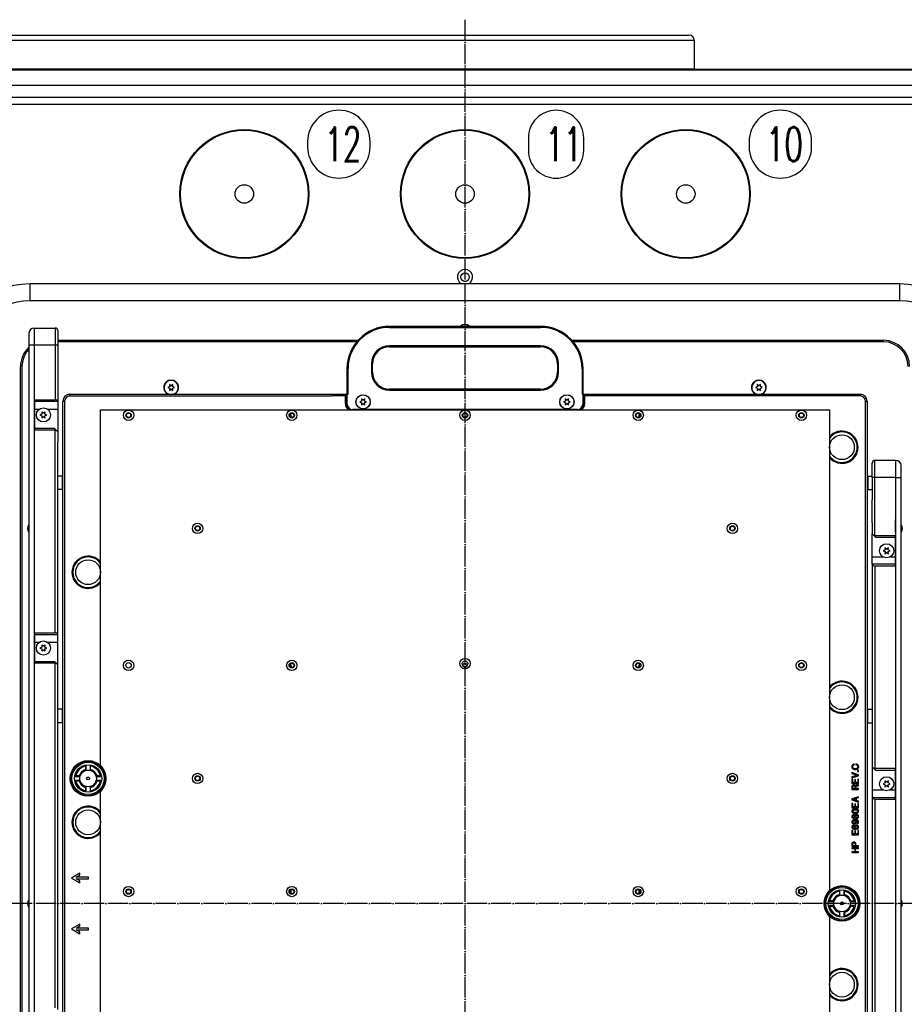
# Model space of a CAD drawing. Extents: x -1809 to 6113, y -4129 to 1471.
# Tile 54 of 197: x -262 to 259, y -159 to 421. Entities that reach past the tile are written whole.
import ezdxf

# ---------------------------------------------------------------- set-up
doc = ezdxf.new("R2010")
doc.units = 0
doc.linetypes.add('DOT_CENTER', pattern=[14, 12, -1, 0, -1])
doc.layers.get('0').update_dxf_attribs({"linetype": 'CONTINUOUS'})
doc.layers.add('1', color=7, linetype='CONTINUOUS')
doc.layers.add('VOLL3', color=7, linetype='CONTINUOUS')
doc.styles.add('CONVERTER_1', font='txt.shx', dxfattribs={"width": 0.63})

# ---------------------------------------------------------------- blocks, each defined once
blk = doc.blocks.new('TEXT__620', base_point=(-420, -567.68))
at = {"layer": '1', "color": 1}
for points in [[(-74.28, 327.32), (-74.28, 327.32, 0.414214), (-55.88, 345.72), (-55.88, 348.92, 0.414214), (-74.28, 367.32), (-74.28, 367.32, 0.414214), (-92.68, 348.92), (-92.68, 345.72, 0.414214)], [(53.62, 327.32), (53.62, 327.32, 0.414214), (69.92, 343.62), (69.92, 351.02, 0.414214), (53.62, 367.32), (53.62, 367.32, 0.414214), (37.32, 351.02), (37.32, 343.62, 0.414214)], [(185.72, 327.32), (185.72, 327.32, 0.414214), (204.12, 345.72), (204.12, 348.92, 0.414214), (185.72, 367.32), (185.72, 367.32, 0.414214), (167.32, 348.92), (167.32, 345.72, 0.414214)]]:
    blk.add_lwpolyline(points, format="xyb", close=True, dxfattribs=at)
at = {"layer": '1', "color": 1, "style": 'CONVERTER_1', "width": 0.63}
for s, p in [('12', (-82.68, 337.32)), ('11', (47.32, 337.32)), ('10', (177.32, 337.32))]:
    blk.add_text(s, height=20, dxfattribs=at).set_placement(p)
blk = doc.blocks.new('TH_B__621', base_point=(-1892.2, 283.11))
at = {"color": 7, "linetype": 'CONTINUOUS'}
for p, q in [((-406.65, 391.15), (406.65, 391.15)), ((-391.95, 391.45), (391.95, 391.45)), ((-406.65, 382.15), (406.65, 382.15)), ((406.66, 374.74), (-406.66, 374.74)), ((-406.61, 370.88), (406.61, 370.88)), ((-256, 255), (-256, 265)), ((256, 265), (-256, 265)), ((256, 255), (256, 265)), ((256, 255), (-256, 255)), ((-253.8, 239), (-253.8, -361)), ((-253.8, 239), (-241.3, 239)), ((-241.3, 239), (-241.3, 196.81)), ((44.5, 240), (-44.5, 240)), ((-44.5, 239.4), (-44.5, 240)), ((-44.5, 239.4), (44.5, 239.4)), ((44.5, 239.4), (44.5, 240)), ((-256.8, 236), (-256.8, -358)), ((-239.8, 237.5), (-239.8, 171.81)), ((-239.8, 229), (-256.8, 229)), ((-239.8, 231.8), (-63.01, 231.8)), ((-63.79, 230.9), (-239.8, 230.9)), ((44.5, 228.6), (-44.5, 228.6)), ((-44.5, 228.6), (-44.5, 228)), ((-44.5, 228), (44.5, 228)), ((44.5, 228.6), (44.5, 228)), ((63.01, 231.8), (246.4, 231.8)), ((246.4, 230.9), (63.79, 230.9)), ((-261.8, -416.4), (-261.8, 216.4)), ((-260.9, 216.4), (-260.9, -416.4)), ((-69.5, 215), (-69.5, 194.5)), ((-68.9, 215), (-69.5, 215)), ((-68.9, 200), (-68.9, 215)), ((-55.1, 218), (-55.1, 213)), ((-54.5, 218), (-55.1, 218)), ((-54.5, 213), (-54.5, 218)), ((54.5, 218), (55.1, 218)), ((54.5, 218), (54.5, 213)), ((55.1, 213), (55.1, 218)), ((68.9, 215), (68.9, 200)), ((68.9, 215), (69.5, 215)), ((69.5, 194.5), (69.5, 215)), ((-55.1, 213), (-54.5, 213)), ((55.1, 213), (54.5, 213)), ((-173.92, 204.5), (-175.05, 204)), ((-175.05, 204), (-173.92, 203.5)), ((-174.05, 205.73), (-173.92, 204.5)), ((-173.05, 205), (-174.05, 205.73)), ((-173.92, 203.5), (-174.05, 202.27)), ((-172.05, 205.73), (-173.05, 205)), ((-172.18, 204.5), (-172.05, 205.73)), ((-171.05, 204), (-172.18, 204.5)), ((-172.18, 203.5), (-171.05, 204)), ((-172.05, 202.27), (-172.18, 203.5)), ((172.18, 204.5), (171.05, 204)), ((171.05, 204), (172.18, 203.5)), ((173.05, 205), (172.05, 205.73)), ((172.05, 205.73), (172.18, 204.5)), ((172.18, 203.5), (172.05, 202.27)), ((174.05, 205.73), (173.05, 205)), ((173.92, 204.5), (174.05, 205.73)), ((175.05, 204), (173.92, 204.5)), ((173.92, 203.5), (175.05, 204)), ((174.05, 202.27), (173.92, 203.5)), ((-232.8, 199), (-232.8, 200)), ((-232.8, 200), (-70, 200)), ((-232.8, 199), (-78.7, 199)), ((-174.05, 202.27), (-173.05, 203)), ((-173.05, 203), (-172.05, 202.27)), ((-70.5, 199), (-78.7, 199)), ((-70.5, 199), (-70, 199.5)), ((-70.5, 199), (-70.5, 194.5)), ((-70, 200), (-70, 194.5)), ((-70, 200), (-69.5, 200)), ((-69.5, 200), (-68.9, 200)), ((-61, 197.23), (-60.87, 196)), ((-60, 196.5), (-61, 197.23)), ((-59, 197.23), (-60, 196.5)), ((-59.13, 196), (-59, 197.23)), ((-44.5, 203), (-44.5, 202.4)), ((44.5, 203), (-44.5, 203)), ((-44.5, 202.4), (44.5, 202.4)), ((44.5, 202.4), (44.5, 203)), ((60, 196.5), (59, 197.23)), ((59, 197.23), (59.13, 196)), ((61, 197.23), (60, 196.5)), ((60.87, 196), (61, 197.23)), ((69.5, 200), (68.9, 200)), ((69.5, 200), (70, 200)), ((70, 200), (70, 194.5)), ((70, 200), (232.8, 200)), ((70, 199.5), (70.5, 199)), ((70.5, 194.5), (70.5, 199)), ((78.7, 199), (70.5, 199)), ((232.8, 199), (78.7, 199)), ((172.05, 202.27), (173.05, 203)), ((173.05, 203), (174.05, 202.27)), ((232.8, 200), (232.8, 199)), ((-253.3, 196.81), (-241.3, 196.81)), ((-253.3, 178.81), (-253.3, 196.81)), ((-239.8, 195.81), (-253.3, 195.81)), ((-235.8, 196), (-236.8, 196)), ((-236.8, -396), (-236.8, 196)), ((-235.8, 196), (-235.8, -396)), ((-70, 194.5), (-70.5, 194.5)), ((-60.87, 196), (-62, 195.5)), ((-62, 195.5), (-60.87, 195)), ((-60.87, 195), (-61, 193.77)), ((-61, 193.77), (-60, 194.5)), ((-60, 194.5), (-59, 193.77)), ((-58, 195.5), (-59.13, 196)), ((-59.13, 195), (-58, 195.5)), ((-59, 193.77), (-59.13, 195)), ((59.13, 196), (58, 195.5)), ((58, 195.5), (59.13, 195)), ((59.13, 195), (59, 193.77)), ((59, 193.77), (60, 194.5)), ((60, 194.5), (61, 193.77)), ((62, 195.5), (60.87, 196)), ((60.87, 195), (62, 195.5)), ((61, 193.77), (60.87, 195)), ((70, 194.5), (70.5, 194.5)), ((235.8, 196), (236.8, 196)), ((235.8, -396), (235.8, 196)), ((236.8, 196), (236.8, -396)), ((-253.3, 191.31), (-250.53, 191.31)), ((-249.17, 188.31), (-250.3, 187.81)), ((-250.3, 187.81), (-249.17, 187.31)), ((-249.3, 189.54), (-249.17, 188.31)), ((-248.3, 188.81), (-249.3, 189.54)), ((-249.17, 187.31), (-249.3, 186.08)), ((-249.3, 186.08), (-248.3, 186.81)), ((-247.3, 189.54), (-248.3, 188.81)), ((-248.3, 186.81), (-247.3, 186.08)), ((-247.43, 188.31), (-247.3, 189.54)), ((-246.3, 187.81), (-247.43, 188.31)), ((-247.43, 187.31), (-246.3, 187.81)), ((-247.3, 186.08), (-247.43, 187.31)), ((-246.07, 191.31), (-239.8, 191.31)), ((-214.63, -19.26), (-214.63, 190.83)), ((-214.63, 190.83), (214.63, 190.83)), ((-102.48, 186.51), (-102.48, 186.46)), ((-102.28, 186.51), (-102.28, 186.39)), ((66, 191), (-66, 191)), ((102.28, 186.39), (102.28, 186.51)), ((102.48, 186.46), (102.48, 186.51)), ((214.63, 190.83), (214.63, -92.92)), ((-241.8, 179.81), (-253.3, 179.81)), ((-241.3, 178.81), (-253.3, 178.81)), ((-241.8, 179.81), (-240.86, 178.87)), ((-241.3, 59.49), (-241.3, 178.81)), ((-240.86, 178.87), (-239.8, 177.81)), ((-239.8, 163.98), (-239.8, 171.81)), ((-239.8, 163.81), (-239.8, 163.98)), ((-239.8, 142.71), (-239.8, 163.81)), ((239.8, 151), (239.8, 159.5)), ((253.8, 161), (241.3, 161)), ((241.3, 116.81), (241.3, 161)), ((253.8, -439), (253.8, 161)), ((256.8, -436), (256.8, 158)), ((-237.2, 151.81), (-239.8, 151.81)), ((-237, 151.61), (-237.2, 151.81)), ((-237.2, 151.81), (-237.2, 143.81)), ((-237, 151.61), (-237, 144.01)), ((237, 151.61), (237.2, 151.81)), ((237, 144.01), (237, 151.61)), ((237.2, 151.81), (239.8, 151.81)), ((237.2, 151.81), (237.2, 143.81)), ((239.8, 151), (239.8, 140.26)), ((253.8, 151), (241.3, 151)), ((-236.8, 150.31), (-237, 150.31)), ((-236.8, 145.31), (-237, 145.31)), ((236.8, 150.31), (237, 150.31)), ((236.8, 145.31), (237, 145.31)), ((-239.8, 143.81), (-239.8, 143.98)), ((-239.8, 122.71), (-239.8, 143.81)), ((-237.2, 143.81), (-239.8, 143.81)), ((-237, 144.01), (-237.2, 143.81)), ((237, 144.01), (237.2, 143.81)), ((237.2, 143.81), (239.8, 143.81)), ((239.8, 143.98), (239.8, 137.81)), ((239.8, 124.31), (239.8, 137.81)), ((-239.8, 97.98), (-239.8, 122.71)), ((-239.8, 117.98), (-239.8, 122.71)), ((239.8, 124.31), (239.8, 123.98)), ((239.8, 123.98), (239.8, 118.01)), ((239.8, 123.98), (239.8, 119.81)), ((253.3, 125.98), (253.3, 124.31)), ((253.3, 124.31), (253.3, 120.98)), ((-239.8, 58.49), (-239.8, 117.98)), ((239.8, 119.81), (239.8, 118.01)), ((239.8, 118.01), (239.8, 117.81)), ((239.8, 117.81), (240.86, 116.75)), ((239.8, 99.81), (239.8, 117.81)), ((240.86, 116.75), (241.8, 115.81)), ((241.3, 116.81), (253.3, 116.81)), ((253.3, 120.98), (253.3, 119.81)), ((253.3, 119.81), (253.3, 118.81)), ((253.3, 116.81), (253.3, 115.81)), ((241.8, 115.81), (253.3, 115.81)), ((253.3, 115.81), (253.3, 105.98)), ((247.43, 108.31), (246.3, 107.81)), ((246.3, 107.81), (247.43, 107.31)), ((247.3, 109.54), (247.43, 108.31)), ((248.3, 108.81), (247.3, 109.54)), ((247.43, 107.31), (247.3, 106.08)), ((247.3, 106.08), (248.3, 106.81)), ((249.3, 109.54), (248.3, 108.81)), ((248.3, 106.81), (249.3, 106.08)), ((249.17, 108.31), (249.3, 109.54)), ((250.3, 107.81), (249.17, 108.31)), ((249.17, 107.31), (250.3, 107.81)), ((249.3, 106.08), (249.17, 107.31)), ((253.3, 105.98), (253.3, 104.31)), ((239.8, 104.31), (246.07, 104.31)), ((253.3, 99.81), (239.8, 99.81)), ((239.8, 99.81), (239.8, 97.98)), ((253.3, 98.81), (241.3, 98.81)), ((241.3, 98.81), (241.3, -20.51)), ((250.53, 104.31), (253.3, 104.31)), ((253.3, 104.31), (253.3, 100.98)), ((253.3, 100.98), (253.3, 99.81)), ((253.3, 99.81), (253.3, 98.81)), ((239.8, 97.98), (239.8, 77.98)), ((239.8, 77.98), (239.8, -5.51)), ((-253.3, 59.49), (-241.3, 59.49)), ((-253.3, 41.49), (-253.3, 59.49)), ((-253.3, 58.49), (-239.8, 58.49)), ((-239.8, 26.49), (-239.8, 58.49)), ((-253.3, 53.99), (-250.53, 53.99)), ((-249.3, 52.22), (-249.17, 50.99)), ((-248.3, 51.49), (-249.3, 52.22)), ((-247.3, 52.22), (-248.3, 51.49)), ((-247.43, 50.99), (-247.3, 52.22)), ((-246.07, 53.99), (-239.8, 53.99)), ((-249.17, 50.99), (-250.3, 50.49)), ((-250.3, 50.49), (-249.17, 49.99)), ((-249.17, 49.99), (-249.3, 48.76)), ((-249.3, 48.76), (-248.3, 49.49)), ((-248.3, 49.49), (-247.3, 48.76)), ((-246.3, 50.49), (-247.43, 50.99)), ((-247.43, 49.99), (-246.3, 50.49)), ((-247.3, 48.76), (-247.43, 49.99)), ((-253.3, 42.49), (-241.8, 42.49)), ((-241.3, 41.49), (-253.3, 41.49)), ((-241.8, 42.49), (-240.86, 41.55)), ((-241.3, -161.49), (-241.3, 41.49)), ((-240.86, 41.55), (-239.8, 40.49)), ((-102.48, 39.19), (-102.48, 39.14)), ((-102.28, 39.19), (-102.28, 39.07)), ((102.28, 39.07), (102.28, 39.19)), ((102.48, 39.14), (102.48, 39.19)), ((-239.8, -57), (-239.8, 26.49)), ((-237.2, 14.49), (-239.8, 14.49)), ((-237.2, 14.49), (-237.2, 6.49)), ((-237, 14.29), (-237.2, 14.49)), ((-237, 14.29), (-237, 6.69)), ((-236.8, 12.99), (-237, 12.99)), ((236.8, 12.99), (237, 12.99)), ((237, 14.29), (237.2, 14.49)), ((237, 6.69), (237, 14.29)), ((237.2, 14.49), (239.8, 14.49)), ((237.2, 6.49), (237.2, 14.49)), ((-237.2, 6.49), (-239.8, 6.49)), ((-237, 6.69), (-237.2, 6.49)), ((-236.8, 7.99), (-237, 7.99)), ((236.8, 7.99), (237, 7.99)), ((237, 6.69), (237.2, 6.49)), ((237.2, 6.49), (239.8, 6.49)), ((239.8, -5.51), (239.8, -37.51)), ((-223.47, -18.46), (-223.47, -21.57)), ((-223.17, -21.09), (-223.17, -18.41)), ((-220.77, -18.41), (-220.77, -21.09)), ((-220.47, -21.57), (-220.47, -18.46)), ((231.8, -24.19), (227.8, -22.93)), ((227.8, -22.93), (227.8, -23.42)), ((227.88, -19.01), (227.83, -19.28)), ((227.83, -19.28), (227.83, -19.55)), ((227.83, -19.55), (227.88, -19.82)), ((227.98, -18.7), (227.88, -19.01)), ((227.88, -19.82), (227.98, -20.14)), ((228.13, -18.43), (227.98, -18.7)), ((227.98, -20.14), (228.08, -20.32)), ((228.08, -20.32), (228.33, -20.59)), ((228.33, -18.2), (228.13, -18.43)), ((228.73, -17.98), (228.33, -18.2)), ((228.33, -20.59), (228.58, -20.77)), ((228.38, -19.28), (228.43, -19.01)), ((228.38, -19.55), (228.38, -19.28)), ((228.43, -19.82), (228.38, -19.55)), ((228.43, -19.01), (228.53, -18.74)), ((228.53, -20.09), (228.43, -19.82)), ((228.53, -18.74), (228.68, -18.56)), ((228.63, -20.23), (228.53, -20.09)), ((228.58, -20.77), (228.88, -20.95)), ((228.78, -20.36), (228.63, -20.23)), ((228.68, -18.56), (228.88, -18.43)), ((229.13, -17.84), (228.73, -17.98)), ((229.03, -20.5), (228.78, -20.36)), ((228.88, -18.43), (229.23, -18.29)), ((228.88, -20.95), (229.33, -21.08)), ((229.33, -20.59), (229.03, -20.5)), ((229.23, -18.29), (229.13, -17.84)), ((229.68, -20.63), (229.33, -20.59)), ((229.33, -21.08), (229.68, -21.13)), ((229.98, -20.63), (229.68, -20.63)), ((229.68, -21.13), (229.98, -21.13)), ((230.33, -20.59), (229.98, -20.63)), ((229.98, -21.13), (230.33, -21.08)), ((230.23, -17.75), (230.23, -18.25)), ((230.73, -17.89), (230.23, -17.75)), ((230.23, -18.25), (230.63, -18.34)), ((230.63, -20.5), (230.33, -20.59)), ((230.33, -21.08), (230.78, -20.95)), ((230.63, -18.34), (230.88, -18.47)), ((230.88, -20.36), (230.63, -20.5)), ((231.03, -18.02), (230.73, -17.89)), ((230.78, -20.95), (231.08, -20.77)), ((230.88, -18.47), (231.03, -18.61)), ((231.03, -20.23), (230.88, -20.36)), ((231.33, -18.25), (231.03, -18.02)), ((231.03, -18.61), (231.13, -18.74)), ((231.13, -20.09), (231.03, -20.23)), ((231.08, -20.77), (231.33, -20.59)), ((231.13, -18.74), (231.23, -19.01)), ((231.23, -19.82), (231.13, -20.09)), ((231.8, -21.67), (231.2, -21.67)), ((231.2, -21.67), (231.2, -22.21)), ((231.2, -22.21), (231.8, -22.21)), ((231.23, -19.01), (231.28, -19.28)), ((231.28, -19.55), (231.23, -19.82)), ((231.28, -19.28), (231.28, -19.55)), ((231.58, -18.52), (231.33, -18.25)), ((231.33, -20.59), (231.58, -20.32)), ((231.68, -18.7), (231.58, -18.52)), ((231.58, -20.32), (231.68, -20.14)), ((231.78, -19.01), (231.68, -18.7)), ((231.68, -20.14), (231.78, -19.82)), ((231.83, -19.28), (231.78, -19.01)), ((231.78, -19.82), (231.83, -19.55)), ((231.8, -22.21), (231.8, -21.67)), ((231.83, -19.55), (231.83, -19.28)), ((239.8, -19.51), (240.86, -20.57)), ((240.86, -20.57), (241.8, -21.51)), ((253.3, -20.51), (241.3, -20.51)), ((241.8, -21.51), (253.3, -21.51)), ((253.3, -20.51), (253.3, -38.51)), ((-229.91, -25.14), (-227.22, -25.14)), ((-227.22, -27.54), (-229.91, -27.54)), ((-226.74, -24.84), (-229.85, -24.84)), ((-229.85, -27.84), (-226.74, -27.84)), ((-217.2, -24.84), (-217.18, -24.84)), ((-217.2, -27.84), (-214.09, -27.84)), ((-216.71, -24.84), (-217.18, -24.84)), ((-216.73, -25.14), (-214.04, -25.14)), ((-214.04, -27.54), (-216.73, -27.54)), ((-214.74, -24.84), (-216.71, -24.84)), ((-214.74, -24.84), (-214.09, -24.84)), ((227.8, -23.42), (231.05, -24.46)), ((231.05, -24.46), (227.8, -25.49)), ((227.8, -25.99), (231.8, -24.73)), ((227.8, -25.49), (227.8, -25.99)), ((227.8, -26.75), (227.8, -29.32)), ((228.3, -26.75), (227.8, -26.75)), ((228.3, -28.82), (228.3, -26.75)), ((229.5, -28.82), (228.3, -28.82)), ((230, -26.93), (229.5, -26.93)), ((229.5, -26.93), (229.5, -28.82)), ((230, -28.82), (230, -26.93)), ((231.3, -28.82), (230, -28.82)), ((231.8, -26.71), (231.3, -26.71)), ((231.3, -26.71), (231.3, -28.82)), ((231.8, -24.73), (231.8, -24.19)), ((231.8, -29.32), (231.8, -26.71)), ((247.3, -27.78), (247.43, -29.01)), ((248.3, -28.51), (247.3, -27.78)), ((249.3, -27.78), (248.3, -28.51)), ((249.17, -29.01), (249.3, -27.78)), ((-223.47, -31.11), (-223.47, -34.22)), ((-223.17, -34.27), (-223.17, -31.59)), ((-220.77, -31.59), (-220.77, -34.27)), ((-220.47, -34.22), (-220.47, -31.11)), ((-214.63, -166.58), (-214.63, -33.42)), ((227.8, -29.32), (231.8, -29.32)), ((227.85, -30.89), (227.8, -31.25)), ((227.8, -31.25), (227.8, -32.83)), ((227.8, -32.83), (231.8, -32.83)), ((228, -30.62), (227.85, -30.89)), ((228.2, -30.44), (228, -30.62)), ((228.5, -30.26), (228.2, -30.44)), ((228.3, -31.39), (228.35, -31.12)), ((228.3, -32.33), (228.3, -31.39)), ((229.7, -32.33), (228.3, -32.33)), ((228.35, -31.12), (228.45, -30.89)), ((228.45, -30.89), (228.6, -30.76)), ((228.85, -30.22), (228.5, -30.26)), ((228.6, -30.76), (228.85, -30.67)), ((229.15, -30.22), (228.85, -30.22)), ((228.85, -30.67), (229.15, -30.67)), ((229.5, -30.26), (229.15, -30.22)), ((229.15, -30.67), (229.4, -30.76)), ((229.4, -30.76), (229.55, -30.89)), ((229.8, -30.44), (229.5, -30.26)), ((229.55, -30.89), (229.65, -31.12)), ((229.65, -31.12), (229.7, -31.39)), ((229.7, -31.39), (229.7, -32.33)), ((229.95, -30.67), (229.8, -30.44)), ((230.1, -30.44), (229.95, -30.67)), ((230.4, -30.26), (230.1, -30.44)), ((230.2, -31.48), (230.25, -31.21)), ((230.2, -32.33), (230.2, -31.48)), ((231.8, -32.33), (230.2, -32.33)), ((230.25, -31.21), (230.35, -30.98)), ((230.35, -30.98), (230.5, -30.85)), ((230.75, -30.22), (230.4, -30.26)), ((230.5, -30.85), (230.75, -30.76)), ((231.05, -30.22), (230.75, -30.22)), ((230.75, -30.76), (231.05, -30.76)), ((231.4, -30.17), (231.05, -30.22)), ((231.05, -30.76), (231.45, -30.71)), ((231.8, -30.04), (231.4, -30.17)), ((231.45, -30.71), (231.8, -30.62)), ((231.8, -30.62), (231.8, -30.04)), ((231.8, -32.83), (231.8, -32.33)), ((239.8, -33.01), (246.07, -33.01)), ((247.43, -29.01), (246.3, -29.51)), ((246.3, -29.51), (247.43, -30.01)), ((247.43, -30.01), (247.3, -31.24)), ((247.3, -31.24), (248.3, -30.51)), ((248.3, -30.51), (249.3, -31.24)), ((250.3, -29.51), (249.17, -29.01)), ((249.17, -30.01), (250.3, -29.51)), ((249.3, -31.24), (249.17, -30.01)), ((250.53, -33.01), (253.3, -33.01)), ((231.8, -37.15), (227.8, -38.45)), ((227.8, -38.45), (227.8, -38.99)), ((227.8, -38.99), (231.8, -40.3)), ((228.5, -38.72), (230.1, -38.14)), ((230.1, -39.26), (228.5, -38.72)), ((230.1, -38.14), (230.1, -39.26)), ((230.6, -38.05), (231.8, -37.64)), ((230.6, -39.4), (230.6, -38.05)), ((231.8, -39.8), (230.6, -39.4)), ((231.8, -37.64), (231.8, -37.15)), ((231.8, -40.3), (231.8, -39.8)), ((239.8, -37.51), (253.3, -37.51)), ((239.8, -37.51), (239.8, -97)), ((241.3, -38.51), (241.3, -241.49)), ((241.3, -38.51), (253.3, -38.51)), ((227.8, -41.06), (227.8, -43.63)), ((228.3, -41.06), (227.8, -41.06)), ((227.8, -43.63), (231.8, -43.63)), ((227.85, -45.25), (227.8, -45.43)), ((227.8, -45.43), (227.8, -45.74)), ((227.8, -45.74), (227.85, -45.92)), ((227.95, -45.02), (227.85, -45.25)), ((227.85, -45.92), (227.95, -46.15)), ((228.05, -44.89), (227.95, -45.02)), ((227.95, -46.15), (228.05, -46.28)), ((228.2, -44.75), (228.05, -44.89)), ((228.05, -46.28), (228.2, -46.42)), ((228.4, -44.62), (228.2, -44.75)), ((228.3, -43.13), (228.3, -41.06)), ((229.5, -43.13), (228.3, -43.13)), ((228.3, -45.43), (228.4, -45.25)), ((228.3, -45.74), (228.3, -45.43)), ((228.4, -45.92), (228.3, -45.74)), ((228.6, -44.53), (228.4, -44.62)), ((228.4, -45.25), (228.55, -45.07)), ((228.55, -46.1), (228.4, -45.92)), ((228.55, -45.07), (228.7, -44.98)), ((228.7, -46.19), (228.55, -46.1)), ((228.85, -44.44), (228.6, -44.53)), ((228.7, -44.98), (228.95, -44.89)), ((228.95, -46.28), (228.7, -46.19)), ((229.15, -44.39), (228.85, -44.44)), ((228.95, -44.89), (229.5, -44.84)), ((229.5, -46.33), (228.95, -46.28)), ((229.6, -44.35), (229.15, -44.39)), ((229.5, -41.24), (229.5, -43.13)), ((230, -41.24), (229.5, -41.24)), ((229.5, -44.84), (230.1, -44.84)), ((230.1, -46.33), (229.5, -46.33)), ((230, -44.35), (229.6, -44.35)), ((230, -43.13), (230, -41.24)), ((231.3, -43.13), (230, -43.13)), ((230.45, -44.39), (230, -44.35)), ((230.1, -44.84), (230.65, -44.89)), ((230.65, -46.28), (230.1, -46.33)), ((230.75, -44.44), (230.45, -44.39)), ((230.65, -44.89), (230.9, -44.98)), ((230.9, -46.19), (230.65, -46.28)), ((231, -44.53), (230.75, -44.44)), ((230.9, -44.98), (231.05, -45.07)), ((231.05, -46.1), (230.9, -46.19)), ((231.2, -44.62), (231, -44.53)), ((231.05, -45.07), (231.2, -45.25)), ((231.2, -45.92), (231.05, -46.1)), ((231.4, -44.75), (231.2, -44.62)), ((231.2, -45.25), (231.3, -45.43)), ((231.3, -45.74), (231.2, -45.92)), ((231.3, -41.02), (231.3, -43.13)), ((231.8, -41.02), (231.3, -41.02)), ((231.3, -45.43), (231.3, -45.74)), ((231.55, -44.89), (231.4, -44.75)), ((231.4, -46.42), (231.55, -46.28)), ((231.65, -45.02), (231.55, -44.89)), ((231.55, -46.28), (231.65, -46.15)), ((231.75, -45.25), (231.65, -45.02)), ((231.65, -46.15), (231.75, -45.92)), ((231.8, -45.43), (231.75, -45.25)), ((231.75, -45.92), (231.8, -45.74)), ((231.8, -43.63), (231.8, -41.02)), ((231.8, -45.74), (231.8, -45.43)), ((227.85, -48.4), (227.8, -48.62)), ((227.8, -48.62), (227.8, -48.89)), ((227.8, -48.89), (227.85, -49.12)), ((227.85, -51.59), (227.8, -51.82)), ((227.8, -51.82), (227.8, -52.04)), ((227.8, -52.04), (227.85, -52.27)), ((228, -48.13), (227.85, -48.4)), ((227.85, -49.12), (228, -49.39)), ((227.95, -51.37), (227.85, -51.59)), ((228.05, -51.23), (227.95, -51.37)), ((228.2, -47.95), (228, -48.13)), ((228, -49.39), (228.2, -49.57)), ((228.2, -51.1), (228.05, -51.23)), ((228.2, -46.42), (228.4, -46.55)), ((228.5, -47.77), (228.2, -47.95)), ((228.2, -49.57), (228.5, -49.75)), ((228.4, -50.96), (228.2, -51.1)), ((228.3, -48.67), (228.35, -48.49)), ((228.3, -48.85), (228.3, -48.67)), ((228.35, -49.03), (228.3, -48.85)), ((228.3, -51.82), (228.4, -51.59)), ((228.3, -52.04), (228.3, -51.82)), ((228.4, -52.27), (228.3, -52.04)), ((228.35, -48.49), (228.45, -48.35)), ((228.45, -49.16), (228.35, -49.03)), ((228.4, -46.55), (228.6, -46.64)), ((228.6, -50.87), (228.4, -50.96)), ((228.4, -51.59), (228.55, -51.41)), ((228.45, -48.35), (228.6, -48.26)), ((228.6, -49.25), (228.45, -49.16)), ((228.75, -47.72), (228.5, -47.77)), ((228.5, -49.75), (228.75, -49.79)), ((228.55, -51.41), (228.7, -51.32)), ((228.6, -46.64), (228.85, -46.73)), ((228.6, -48.26), (228.75, -48.22)), ((228.75, -49.3), (228.6, -49.25)), ((228.85, -50.78), (228.6, -50.87)), ((228.7, -51.32), (228.95, -51.23)), ((228.95, -47.72), (228.75, -47.72)), ((228.75, -48.22), (228.95, -48.22)), ((228.95, -49.3), (228.75, -49.3)), ((228.75, -49.79), (228.95, -49.79)), ((228.85, -46.73), (229.15, -46.78)), ((229.15, -50.74), (228.85, -50.78)), ((229.2, -47.77), (228.95, -47.72)), ((228.95, -48.22), (229.1, -48.26)), ((229.1, -49.25), (228.95, -49.3)), ((228.95, -49.79), (229.2, -49.75)), ((228.95, -51.23), (229.25, -51.23)), ((229.1, -48.26), (229.25, -48.35)), ((229.25, -49.16), (229.1, -49.25)), ((229.15, -46.78), (229.6, -46.82)), ((229.6, -50.69), (229.15, -50.74)), ((229.5, -47.95), (229.2, -47.77)), ((229.2, -49.75), (229.5, -49.57)), ((229.25, -48.35), (229.35, -48.49)), ((229.35, -49.03), (229.25, -49.16)), ((229.25, -51.23), (229.5, -51.32)), ((229.35, -48.49), (229.4, -48.67)), ((229.4, -48.85), (229.35, -49.03)), ((229.4, -48.67), (229.4, -48.85)), ((229.6, -48.04), (229.5, -47.95)), ((229.5, -49.57), (229.6, -49.48)), ((229.5, -51.32), (229.65, -51.41)), ((229.6, -46.82), (230, -46.82)), ((229.8, -47.81), (229.6, -48.04)), ((229.6, -49.48), (229.8, -49.7)), ((230, -50.69), (229.6, -50.69)), ((229.65, -51.41), (229.8, -51.59)), ((230.1, -47.63), (229.8, -47.81)), ((229.8, -49.7), (230.1, -49.88)), ((229.8, -51.59), (229.9, -51.82)), ((229.9, -52.04), (229.8, -52.27)), ((229.85, -48.67), (229.9, -48.44)), ((229.85, -48.85), (229.85, -48.67)), ((229.9, -49.07), (229.85, -48.85)), ((229.9, -48.44), (230.05, -48.26)), ((230.05, -49.25), (229.9, -49.07)), ((229.9, -51.82), (229.9, -52.04)), ((230.2, -51.37), (229.95, -51.14)), ((229.95, -51.14), (230.65, -51.23)), ((230, -46.82), (230.45, -46.78)), ((230.45, -50.74), (230, -50.69)), ((230.05, -48.26), (230.25, -48.13)), ((230.25, -49.39), (230.05, -49.25)), ((230.45, -47.54), (230.1, -47.63)), ((230.1, -49.88), (230.45, -49.97)), ((230.35, -51.59), (230.2, -51.37)), ((230.25, -48.13), (230.45, -48.08)), ((230.45, -49.43), (230.25, -49.39)), ((230.4, -51.82), (230.35, -51.59)), ((230.35, -52.27), (230.4, -52.04)), ((230.4, -52.04), (230.4, -51.82)), ((230.45, -46.78), (230.75, -46.73)), ((230.7, -47.54), (230.45, -47.54)), ((230.45, -48.08), (230.65, -48.08)), ((230.65, -49.43), (230.45, -49.43)), ((230.45, -49.97), (230.7, -49.97)), ((230.75, -50.78), (230.45, -50.74)), ((230.65, -48.08), (230.85, -48.13)), ((230.85, -49.39), (230.65, -49.43)), ((230.65, -51.23), (230.9, -51.32)), ((231.05, -47.63), (230.7, -47.54)), ((230.7, -49.97), (231.05, -49.88)), ((230.75, -46.73), (231, -46.64)), ((231, -50.87), (230.75, -50.78)), ((230.85, -48.13), (231.05, -48.26)), ((231.05, -49.25), (230.85, -49.39)), ((230.9, -51.32), (231.05, -51.41)), ((231, -46.64), (231.2, -46.55)), ((231.2, -50.96), (231, -50.87)), ((231.3, -47.77), (231.05, -47.63)), ((231.05, -48.26), (231.2, -48.44)), ((231.2, -49.07), (231.05, -49.25)), ((231.05, -49.88), (231.3, -49.75)), ((231.05, -51.41), (231.2, -51.59)), ((231.2, -46.55), (231.4, -46.42)), ((231.2, -48.44), (231.25, -48.67)), ((231.25, -48.85), (231.2, -49.07)), ((231.4, -51.1), (231.2, -50.96)), ((231.2, -51.59), (231.3, -51.77)), ((231.3, -52.09), (231.2, -52.27)), ((231.25, -48.67), (231.25, -48.85)), ((231.55, -47.99), (231.3, -47.77)), ((231.3, -49.75), (231.55, -49.52)), ((231.3, -51.77), (231.3, -52.09)), ((231.55, -51.23), (231.4, -51.1)), ((231.7, -48.26), (231.55, -47.99)), ((231.55, -49.52), (231.7, -49.25)), ((231.65, -51.37), (231.55, -51.23)), ((231.75, -51.59), (231.65, -51.37)), ((231.8, -48.62), (231.7, -48.26)), ((231.7, -49.25), (231.8, -48.89)), ((231.8, -51.77), (231.75, -51.59)), ((231.75, -52.27), (231.8, -52.09)), ((231.8, -48.89), (231.8, -48.62)), ((231.8, -52.09), (231.8, -51.77)), ((-239.8, -77), (-239.8, -57)), ((227.85, -54.61), (227.8, -54.79)), ((227.8, -54.79), (227.8, -55.1)), ((227.8, -55.1), (227.85, -55.28)), ((227.8, -56.95), (227.8, -59.51)), ((228.3, -56.95), (227.8, -56.95)), ((227.85, -52.27), (227.95, -52.49)), ((227.95, -54.38), (227.85, -54.61)), ((227.85, -55.28), (227.95, -55.51)), ((227.95, -52.49), (228.05, -52.63)), ((228.05, -54.25), (227.95, -54.38)), ((227.95, -55.51), (228.05, -55.64)), ((228.05, -52.63), (228.2, -52.76)), ((228.2, -54.11), (228.05, -54.25)), ((228.05, -55.64), (228.2, -55.78)), ((228.2, -52.76), (228.4, -52.9)), ((228.4, -53.98), (228.2, -54.11)), ((228.2, -55.78), (228.4, -55.91)), ((228.3, -54.79), (228.4, -54.61)), ((228.3, -55.1), (228.3, -54.79)), ((228.4, -55.28), (228.3, -55.1)), ((228.3, -59.02), (228.3, -56.95)), ((228.55, -52.45), (228.4, -52.27)), ((228.4, -52.9), (228.6, -52.99)), ((228.6, -53.89), (228.4, -53.98)), ((228.4, -54.61), (228.55, -54.43)), ((228.55, -55.46), (228.4, -55.28)), ((228.4, -55.91), (228.6, -56)), ((228.7, -52.54), (228.55, -52.45)), ((228.55, -54.43), (228.7, -54.34)), ((228.7, -55.55), (228.55, -55.46)), ((228.6, -52.99), (228.9, -53.08)), ((228.85, -53.84), (228.6, -53.89)), ((228.6, -56), (228.85, -56.09)), ((228.95, -52.63), (228.7, -52.54)), ((228.7, -54.34), (228.95, -54.29)), ((228.95, -55.64), (228.7, -55.55)), ((228.95, -53.84), (228.85, -53.84)), ((228.85, -56.09), (229.15, -56.14)), ((228.9, -53.08), (229.3, -53.08)), ((229.25, -52.63), (228.95, -52.63)), ((228.95, -54.29), (228.95, -53.84)), ((229.65, -55.73), (228.95, -55.64)), ((229.15, -56.14), (229.6, -56.18)), ((229.25, -54.61), (229.2, -54.83)), ((229.2, -54.83), (229.2, -55.06)), ((229.2, -55.06), (229.25, -55.28)), ((229.5, -52.54), (229.25, -52.63)), ((229.35, -54.38), (229.25, -54.61)), ((229.25, -55.28), (229.4, -55.51)), ((229.3, -53.08), (229.6, -52.99)), ((229.45, -54.25), (229.35, -54.38)), ((229.4, -55.51), (229.65, -55.73)), ((229.6, -54.11), (229.45, -54.25)), ((229.65, -52.45), (229.5, -52.54)), ((229.5, -57.13), (229.5, -59.02)), ((230, -57.13), (229.5, -57.13)), ((229.6, -52.99), (229.8, -52.9)), ((229.8, -53.98), (229.6, -54.11)), ((229.6, -56.18), (230, -56.18)), ((229.8, -52.27), (229.65, -52.45)), ((229.7, -54.83), (229.8, -54.61)), ((229.7, -55.06), (229.7, -54.83)), ((229.8, -55.28), (229.7, -55.06)), ((229.8, -52.9), (230, -52.76)), ((230, -53.89), (229.8, -53.98)), ((229.8, -54.61), (229.95, -54.43)), ((229.95, -55.46), (229.8, -55.28)), ((229.95, -54.43), (230.1, -54.34)), ((230.1, -55.55), (229.95, -55.46)), ((230, -52.76), (230.15, -52.63)), ((230.3, -53.8), (230, -53.89)), ((230, -56.18), (230.45, -56.14)), ((230, -59.02), (230, -57.13)), ((230.1, -54.34), (230.35, -54.25)), ((230.35, -55.64), (230.1, -55.55)), ((230.15, -52.63), (230.25, -52.49)), ((230.25, -52.49), (230.35, -52.27)), ((230.7, -53.8), (230.3, -53.8)), ((230.35, -54.25), (230.65, -54.25)), ((230.65, -55.64), (230.35, -55.64)), ((230.45, -56.14), (230.75, -56.09)), ((230.9, -52.54), (230.65, -52.58)), ((230.65, -52.58), (230.65, -53.03)), ((230.65, -53.03), (230.75, -53.03)), ((230.65, -54.25), (230.9, -54.34)), ((230.9, -55.55), (230.65, -55.64)), ((231, -53.89), (230.7, -53.8)), ((230.75, -53.03), (231, -52.99)), ((230.75, -56.09), (231, -56)), ((231.05, -52.45), (230.9, -52.54)), ((230.9, -54.34), (231.05, -54.43)), ((231.05, -55.46), (230.9, -55.55)), ((231, -52.99), (231.2, -52.9)), ((231.2, -53.98), (231, -53.89)), ((231, -56), (231.2, -55.91)), ((231.2, -52.27), (231.05, -52.45)), ((231.05, -54.43), (231.2, -54.61)), ((231.2, -55.28), (231.05, -55.46)), ((231.2, -52.9), (231.4, -52.76)), ((231.4, -54.11), (231.2, -53.98)), ((231.2, -54.61), (231.3, -54.83)), ((231.3, -55.06), (231.2, -55.28)), ((231.2, -55.91), (231.4, -55.78)), ((231.3, -54.83), (231.3, -55.06)), ((231.3, -56.9), (231.3, -59.02)), ((231.8, -56.9), (231.3, -56.9)), ((231.4, -52.76), (231.55, -52.63)), ((231.55, -54.25), (231.4, -54.11)), ((231.4, -55.78), (231.55, -55.64)), ((231.55, -52.63), (231.65, -52.49)), ((231.65, -54.38), (231.55, -54.25)), ((231.55, -55.64), (231.65, -55.51)), ((231.65, -52.49), (231.75, -52.27)), ((231.75, -54.61), (231.65, -54.38)), ((231.65, -55.51), (231.75, -55.28)), ((231.8, -54.83), (231.75, -54.61)), ((231.75, -55.28), (231.8, -55.06)), ((231.8, -55.06), (231.8, -54.83)), ((231.8, -59.51), (231.8, -56.9)), ((227.8, -59.51), (231.8, -59.51)), ((229.5, -59.02), (228.3, -59.02)), ((231.3, -59.02), (230, -59.02)), ((227.85, -64.51), (227.8, -64.87)), ((227.8, -64.87), (227.8, -66.44)), ((227.8, -66.44), (231.8, -66.44)), ((227.8, -67.16), (227.8, -67.66)), ((231.8, -67.16), (227.8, -67.16)), ((227.8, -67.66), (229.5, -67.66)), ((227.8, -69.5), (227.8, -70)), ((229.5, -69.5), (227.8, -69.5)), ((228, -64.24), (227.85, -64.51)), ((228.2, -64.06), (228, -64.24)), ((228.5, -63.88), (228.2, -64.06)), ((228.3, -65), (228.35, -64.73)), ((228.3, -65.95), (228.3, -65)), ((229.7, -65.95), (228.3, -65.95)), ((228.35, -64.73), (228.45, -64.51)), ((228.45, -64.51), (228.6, -64.37)), ((228.85, -63.83), (228.5, -63.88)), ((228.6, -64.37), (228.85, -64.28)), ((229.15, -63.83), (228.85, -63.83)), ((228.85, -64.28), (229.15, -64.28)), ((229.5, -63.88), (229.15, -63.83)), ((229.15, -64.28), (229.4, -64.37)), ((229.4, -64.37), (229.55, -64.51)), ((229.8, -64.06), (229.5, -63.88)), ((229.5, -67.66), (229.5, -69.5)), ((229.55, -64.51), (229.65, -64.73)), ((229.65, -64.73), (229.7, -65)), ((229.7, -65), (229.7, -65.95)), ((230, -64.24), (229.8, -64.06)), ((230.15, -64.51), (230, -64.24)), ((230, -69.5), (230, -67.66)), ((230, -67.66), (231.8, -67.66)), ((231.8, -69.5), (230, -69.5)), ((230.2, -64.87), (230.15, -64.51)), ((230.2, -65.95), (230.2, -64.87)), ((231.8, -65.95), (230.2, -65.95)), ((231.8, -66.44), (231.8, -65.95)), ((231.8, -67.66), (231.8, -67.16)), ((231.8, -70), (231.8, -69.5)), ((227.8, -70), (231.8, -70)), ((-239.8, -123), (-239.8, -77)), ((-239.8, -103), (-239.8, -77)), ((239.8, -77), (239.8, -88.28)), ((-226.8, -82.11), (-231.8, -85)), ((-231.8, -85), (-226.8, -87.89)), ((-228.93, -84.5), (-226.8, -83.27)), ((-221.8, -84.5), (-228.93, -84.5)), ((-226.8, -86.73), (-228.93, -85.5)), ((-228.93, -85.5), (-221.8, -85.5)), ((-226.8, -83.27), (-226.8, -82.11)), ((-226.8, -87.89), (-226.8, -86.73)), ((-221.8, -85.5), (-221.8, -84.5)), ((-102.48, -91.82), (-102.48, -91.87)), ((-102.28, -91.75), (-102.28, -91.87)), ((102.28, -91.87), (102.28, -91.75)), ((102.48, -91.87), (102.48, -91.82)), ((220.47, -92.12), (220.47, -95.23)), ((220.77, -94.75), (220.77, -92.07)), ((223.17, -92.07), (223.17, -94.75)), ((223.47, -95.23), (223.47, -92.12)), ((217.2, -98.5), (214.09, -98.5)), ((226.74, -98.5), (229.85, -98.5)), ((239.8, -97), (239.8, -143)), ((239.8, -97), (239.8, -123)), ((-239.8, -162.49), (-239.8, -103)), ((214.04, -98.8), (216.73, -98.8)), ((216.73, -101.2), (214.04, -101.2)), ((214.74, -101.5), (214.09, -101.5)), ((214.74, -101.5), (216.71, -101.5)), ((216.71, -101.5), (217.18, -101.5)), ((217.2, -101.5), (217.18, -101.5)), ((226.74, -101.5), (229.85, -101.5)), ((227.22, -98.8), (229.91, -98.8)), ((229.91, -101.2), (227.22, -101.2)), ((214.63, -107.08), (214.63, -390.83)), ((220.47, -104.77), (220.47, -107.88)), ((220.77, -107.93), (220.77, -105.25)), ((223.17, -105.25), (223.17, -107.93)), ((223.47, -104.77), (223.47, -107.88)), ((-226.8, -112.11), (-231.8, -115)), ((-231.8, -115), (-226.8, -117.89)), ((-228.93, -114.5), (-226.8, -113.27)), ((-221.8, -114.5), (-228.93, -114.5)), ((-226.8, -116.73), (-228.93, -115.5)), ((-228.93, -115.5), (-221.8, -115.5)), ((-226.8, -113.27), (-226.8, -112.11)), ((-221.8, -115.5), (-221.8, -114.5)), ((-226.8, -117.89), (-226.8, -116.73)), ((239.8, -143), (239.8, -226.49))]:
    blk.add_line(p, q, dxfattribs=at)
for centre, radius in [((-130, 318), 38), ((-130, 318), 37.57), ((0, 318), 38), ((0, 318), 37.57), ((130, 318), 38), ((130, 318), 37.57), ((-130, 318), 5.45), ((0, 318), 5.45), ((130, 318), 5.45), ((0, 269), 2.5), ((-60, 195.5), 4.2), ((-60, 195.5), 4.15), ((60, 195.5), 4.2), ((60, 195.5), 4.15), ((-248.3, 187.81), 4.15), ((-198.12, 187.61), 3.05), ((-198.12, 187.61), 1.6), ((-198.12, 187.61), 1.25), ((-102, 187.61), 3.05), ((-102, 187.61), 1.6), ((-102, 187.61), 1.25), ((0, 187.61), 3.05), ((0, 187.61), 1.6), ((0, 187.61), 1.25), ((102, 187.61), 3.05), ((102, 187.61), 1.6), ((102, 187.61), 1.25), ((198.12, 187.61), 3.05), ((198.12, 187.61), 1.6), ((198.12, 187.61), 1.25), ((221.97, 168.81), 7.3), ((-157.48, 120.98), 3.05), ((-157.48, 120.98), 1.6), ((-157.48, 120.98), 1.25), ((157.48, 120.98), 3.05), ((157.48, 120.98), 1.6), ((157.48, 120.98), 1.25), ((248.3, 107.81), 4.15), ((-221.97, 95.15), 7.3), ((-248.3, 50.49), 4.15), ((-198.12, 40.29), 3.05), ((-198.12, 40.29), 1.6), ((-102, 40.29), 3.05), ((-102, 40.29), 1.6), ((-102, 40.29), 1.25), ((0, 41.29), 3.05), ((0, 41.29), 1.6), ((0, 40.29), 1.25), ((102, 40.29), 3.05), ((102, 40.29), 1.6), ((102, 40.29), 1.25), ((198.12, 40.29), 3.05), ((198.12, 40.29), 1.6), ((198.12, 40.29), 1.25), ((221.97, 21.49), 7.3), ((-221.97, -26.34), 10.5), ((-221.97, -26.34), 9.5), ((-221.97, -26.34), 8.03), ((-221.97, -26.34), 4.9), ((-221.97, -26.34), 0.9), ((-157.48, -26.34), 3.05), ((-157.48, -26.34), 1.6), ((-157.48, -26.34), 1.25), ((157.48, -26.34), 3.05), ((157.48, -26.34), 1.6), ((157.48, -26.34), 1.25), ((248.3, -29.51), 4.15), ((-221.97, -52.17), 7.3), ((-198.12, -92.97), 3.05), ((-198.12, -92.97), 1.6), ((-198.12, -92.97), 1.25), ((-102, -92.97), 3.05), ((-102, -92.97), 1.6), ((-102, -92.97), 1.25), ((102, -92.97), 3.05), ((102, -92.97), 1.6), ((102, -92.97), 1.25), ((198.12, -92.97), 3.05), ((198.12, -92.97), 1.6), ((198.12, -92.97), 1.25), ((221.97, -100), 10.5), ((221.97, -100), 9.5), ((221.97, -100), 8.03), ((221.97, -100), 4.9), ((221.97, -100), 0.9), ((221.97, -147.83), 7.3)]:
    blk.add_circle(centre, radius, dxfattribs=at)
for centre, radius, start, end in [((0, 269), 4.5, -62.73396, -117.26604), ((-256, 216), 49, 90, 180), ((256, 216), 49, 0, 90), ((-256, 216), 39, 90, 180), ((256, 216), 39, 0, 90), ((-253.8, 236), 3, 90, 180), ((-241.3, 237.5), 1.5, 0, 90), ((-44.5, 215), 25, 90, 180), ((-44.5, 215), 24.4, 90, 180), ((0, 236.9), 4.2, 47.56941, 132.43059), ((0, 236.9), 4.15, 48.33013, 131.66987), ((44.5, 215), 25, 0, 90), ((44.5, 215), 24.4, 0, 90), ((-246.4, 216.4), 15.4, 132.47937, 180), ((-246.4, 216.4), 14.5, 135.82719, 180), ((-44.5, 218), 10.6, 90, 180), ((-44.5, 218), 10, 90, 180), ((44.5, 218), 10.6, 0, 90), ((44.5, 218), 10, 0, 90), ((246.4, 216.4), 15.4, 0, 90), ((246.4, 216.4), 14.5, 0, 90), ((-44.5, 213), 10.6, 180, -90), ((-44.5, 213), 10, 180, -90), ((44.5, 213), 10.6, -90, 0), ((44.5, 213), 10, -90, 0), ((-173.05, 204), 4.35, -66.85896, -113.14104), ((-173.05, 204), 4.15, -74.54831, -105.45169), ((173.05, 204), 4.35, -66.85896, -113.14104), ((173.05, 204), 4.15, -74.54831, -105.45169), ((-232.8, 196), 4, 90, 180), ((-232.8, 196), 3, 90, 180), ((232.8, 196), 4, 0, 90), ((232.8, 196), 3, 0, 90), ((-241.3, 195.31), 1.5, 19.47122, 90), ((-66, 194.5), 4.5, 180, -125.35767), ((-66, 194.5), 4, 180, -113.43671), ((-66, 194.5), 3.5, 180, -90), ((66, 194.5), 3.5, -90, 0), ((66, 194.5), 4, -66.56329, 0), ((66, 194.5), 4.5, -54.64233, 0), ((-107.28, 186.51), 4.8, 0, 24.18164), ((-107.28, 186.51), 5, 0, 24.88792), ((107.28, 186.51), 5, 155.11208, 180), ((107.28, 186.51), 4.8, 155.81836, 180), ((-241.3, 180.31), 1.5, -90, -73.12551), ((221.97, 168.81), 9.5, -140.60115, 140.60115), ((221.97, 168.81), 9, -144.65433, 144.65433), ((241.3, 159.5), 1.5, 90, 180), ((253.8, 158), 3, 0, 90), ((-254.6, 120.98), 3.1, 135.20868, -135.20868), ((-254.6, 120.98), 2.9, 139.34275, -139.34275), ((254.6, 120.98), 3.1, -44.79132, 44.79132), ((254.6, 120.98), 2.9, -40.65725, 40.65725), ((241.3, 115.31), 1.5, 90, 106.87449), ((-221.97, 95.15), 9.5, 39.39885, -39.39885), ((-221.97, 95.15), 9, 35.34567, -35.34567), ((241.3, 100.31), 1.5, -160.52878, -90), ((-241.3, 57.99), 1.5, 19.47122, 90), ((-241.3, 42.99), 1.5, -90, -73.12551), ((-107.28, 39.19), 4.8, 0, 24.18164), ((-107.28, 39.19), 5, 0, 24.88792), ((107.28, 39.19), 5, 155.11208, 180), ((107.28, 39.19), 4.8, 155.81836, 180), ((221.97, 21.49), 9.5, -140.60115, 140.60115), ((221.97, 21.49), 9, -144.65433, 144.65433), ((-221.97, -26.34), 10, 98.62693, -98.62693), ((-221.97, -26.34), 10, 90, 98.62693), ((-221.97, -26.34), 10, 81.37307, 90), ((-221.97, -26.34), 10, -81.37307, 81.37307), ((-221.97, -26.34), 7.9, 100.9454, 169.0546), ((-221.97, -26.34), 7.39, 101.71707, 168.28293), ((-221.97, -26.34), 5.47, 105.92296, 164.07704), ((-221.97, -26.34), 5, 104.5494, 165.4506), ((-221.97, -26.34), 5.02, 107.37979, 162.62021), ((-224.67, -21.09), 1.5, -20.26682, 0), ((-219.27, -21.09), 1.5, 180, -159.73318), ((-221.97, -26.34), 5, 14.5494, 75.4506), ((-221.97, -26.34), 7.9, 10.9454, 79.0546), ((-221.97, -26.34), 7.39, 11.71707, 78.28293), ((-221.97, -26.34), 5.47, 15.92296, 74.07704), ((-221.97, -26.34), 5.02, 17.37979, 72.62021), ((-221.97, -26.34), 10.2, -43.96907, 43.96907), ((241.3, -22.01), 1.5, 90, 106.87449), ((-221.97, -26.34), 7.9, -169.0546, -100.9454), ((-221.97, -26.34), 7.39, -168.28293, -101.71707), ((-221.97, -26.34), 5.47, -164.07704, -105.92296), ((-227.22, -23.64), 1.5, -90, -69.73318), ((-227.22, -29.04), 1.5, 69.73318, 90), ((-221.97, -26.34), 5, -165.4506, -104.5494), ((-221.97, -26.34), 5.02, -162.62021, -107.37979), ((-221.97, -26.34), 5, -75.4506, -14.5494), ((-221.97, -26.34), 7.9, -79.0546, -10.9454), ((-221.97, -26.34), 7.39, -78.28293, -11.71707), ((-221.97, -26.34), 5.02, -72.62021, -17.37979), ((-221.97, -26.34), 5.47, -74.07704, -15.92296), ((-216.73, -23.64), 1.5, -110.26682, -90), ((-216.73, -29.04), 1.5, 90, 110.26682), ((-224.67, -31.59), 1.5, 0, 20.26682), ((-219.27, -31.59), 1.5, 159.73318, 180), ((-221.97, -26.34), 10, -98.62693, -90), ((-221.97, -26.34), 10, -90, -81.37307), ((241.3, -37.01), 1.5, -160.52878, -90), ((-221.97, -52.17), 9.5, 39.39885, -39.39885), ((-221.97, -52.17), 9, 35.34567, -35.34567), ((-107.28, -91.87), 4.8, -24.18164, 0), ((-107.28, -91.87), 5, -24.88792, 0), ((107.28, -91.87), 5, 180, -155.11208), ((107.28, -91.87), 4.8, 180, -155.81836), ((221.97, -100), 10, 98.62693, -102.99033), ((221.97, -100), 7.9, 100.9454, 169.0546), ((221.97, -100), 7.39, 101.71707, 168.28293), ((221.97, -100), 10, 90, 98.62693), ((221.97, -100), 10, 81.37307, 90), ((221.97, -100), 10, -77.00967, 81.37307), ((221.97, -100), 7.9, 10.9454, 79.0546), ((221.97, -100), 7.39, 11.71707, 78.28293), ((-254.6, -100), 3.1, 135.20868, -135.20868), ((-254.6, -100), 2.9, 139.34275, -139.34275), ((221.97, -100), 10.2, 136.03093, -136.03093), ((221.97, -100), 5.47, 105.92296, 164.07704), ((221.97, -100), 5, 162.5424, 165.4506), ((221.97, -100), 5.02, 107.37979, 162.62021), ((221.97, -100), 5, 107.4576, 162.5424), ((221.97, -100), 5, 104.5494, 107.4576), ((219.27, -94.75), 1.5, -20.26682, 0), ((224.67, -94.75), 1.5, 180, -159.73318), ((221.97, -100), 5, 72.5424, 75.4506), ((221.97, -100), 5.47, 15.92296, 74.07704), ((221.97, -100), 5.02, 17.37979, 72.62021), ((221.97, -100), 5, 14.5494, 72.5424), ((254.6, -100), 3.1, -44.79132, 44.79132), ((254.6, -100), 2.9, -40.65725, 40.65725), ((221.97, -100), 7.9, -169.0546, -100.9454), ((221.97, -100), 7.39, -168.28293, -101.71707), ((221.97, -100), 5.47, -164.07704, -105.92296), ((216.73, -97.3), 1.5, -90, -69.73318), ((216.73, -102.7), 1.5, 69.73318, 90), ((221.97, -100), 5, -165.4506, -107.4576), ((221.97, -100), 5.02, -162.62021, -107.37979), ((221.97, -100), 7.9, -79.0546, -10.9454), ((221.97, -100), 7.39, -78.28293, -11.71707), ((221.97, -100), 5.47, -74.07704, -15.92296), ((221.97, -100), 5.02, -72.62021, -17.37979), ((221.97, -100), 5, -72.5424, -17.4576), ((227.22, -97.3), 1.5, -110.26682, -90), ((227.22, -102.7), 1.5, 90, 110.26682), ((221.97, -100), 5, -17.4576, -14.5494), ((221.97, -100), 10, -102.99033, -98.62693), ((221.97, -100), 5, -107.4576, -104.5494), ((221.97, -100), 10, -98.62693, -90), ((219.27, -105.25), 1.5, 0, 20.26682), ((221.97, -100), 10, -90, -81.37307), ((224.67, -105.25), 1.5, 159.73318, 180), ((221.97, -100), 5, -75.4506, -72.5424), ((221.97, -100), 10, -81.37307, -77.00967), ((221.97, -147.83), 9.5, -140.60115, 140.60115), ((221.97, -147.83), 9, -144.65433, 144.65433)]:
    blk.add_arc(centre, radius, start, end, dxfattribs=at)
for points, knots in [([(241.3, 151), (241.2, 151), (241.04, 151), (240.87, 151), (240.52, 151), (240.32, 151), (240.24, 151), (239.99, 151), (239.9, 151), (239.86, 151), (239.82, 151), (239.8, 151)], [0, 0, 0, 0, 0.2582, 0.434256, 0.775244, 0.982083, 1.06183, 1.310686, 1.402637, 1.436606, 1.500022, 1.500022, 1.500022, 1.500022]), ([(253.8, 151), (254.17, 151), (254.47, 151), (254.67, 151), (255.36, 151), (255.77, 151), (255.92, 151), (256.13, 151), (256.28, 151), (256.38, 151), (256.53, 151), (256.62, 150.99), (256.67, 150.99), (256.76, 150.99), (256.8, 150.99)], [0, 0, 0, 0, 0.673552, 0.868599, 1.55509, 1.965305, 2.123691, 2.331732, 2.476675, 2.57671, 2.725327, 2.816073, 2.873207, 3.00005, 3.00005, 3.00005, 3.00005])]:
    blk.add_open_spline(points, degree=3, knots=knots, dxfattribs=at)
blk = doc.blocks.new('GABEL_TOP__622', base_point=(-911.98, -620.67))
at = {"layer": '1', "color": 3, "linetype": 'DOT_CENTER'}
for p, q in [((0, -620.67), (0, 420.67)), ((520.67, -100), (-668.67, -100))]:
    blk.add_line(p, q, dxfattribs=at)
at = {"layer": '1', "color": 3, "linetype": 'CONTINUOUS'}
blk.add_line((135, 391.55), (-391.95, 391.55), dxfattribs=at)
at = {"layer": 'VOLL3', "color": 3, "linetype": 'CONTINUOUS'}
for p, q in [((-626.45, 411.55), (132, 411.55)), ((-267.35, 408.55), (135, 408.55)), ((135, 408.55), (135, 391.55))]:
    blk.add_line(p, q, dxfattribs=at)
blk.add_arc((132, 408.55), 3, 0, 90, dxfattribs=at)
blk = doc.blocks.new('MANI_TOPVIEW__623', base_point=(-2351.42, -951.84))
at = {"layer": '1'}
blk.add_blockref('GABEL_TOP__622', (-911.98, -620.67), dxfattribs=at)
blk = doc.blocks.new('TOPVIEW__624', base_point=(-2912.41, -951.84))
blk.add_blockref('TH_B__621', (-1892.2, 283.11))
at = {"layer": '1'}
for name, p in [('MANI_TOPVIEW__623', (-2351.42, -951.84)), ('TEXT__620', (-420, -567.68))]:
    blk.add_blockref(name, p, dxfattribs=at)
blk = doc.blocks.new('QW__625', base_point=(-2931.84, -6106.36))
at = {"layer": '1'}
blk.add_blockref('TOPVIEW__624', (-2912.41, -951.84), dxfattribs=at)

msp = doc.modelspace()

# ---------------------------------------------------------------- block references
msp.add_blockref('QW__625', (-2931.84, -6106.36))

doc.saveas('drawing.dxf')
